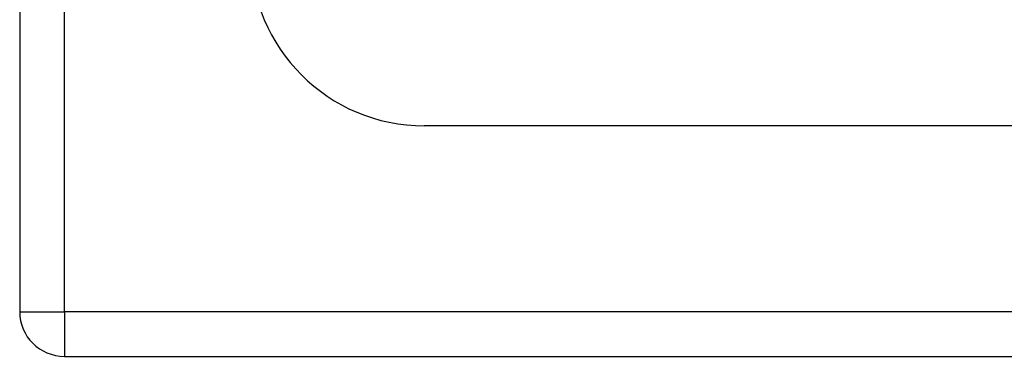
# Model space of a CAD drawing. Header units: inches. Extents: x 17 to 237, y 17 to 149.
# Tile 3 of 118: x 105.836 to 108.019, y 66.166 to 66.914. Entities that reach past the tile are written whole.
import ezdxf

# ---------------------------------------------------------------- set-up
doc = ezdxf.new("R2010")
doc.units = ezdxf.units.IN
doc.header["$MEASUREMENT"] = 0
doc.layers.add('Visible Edges(ANSI)', color=7, linetype='Continuous', lineweight=25)
doc.layers.add('Visible Tangent Edges(ANSI)', color=7, linetype='Continuous', lineweight=25)

msp = doc.modelspace()

# ---------------------------------------------------------------- linework, layer by layer
at = {"layer": 'Visible Edges(ANSI)'}
for p, q in [((105.8357, 102.0672), (105.8357, 66.2652)), ((140.9385, 66.678), (106.7328, 66.678)), ((105.9347, 66.1662), (141.7367, 66.1662))]:
    msp.add_line(p, q, dxfattribs=at)
for centre, radius in [((106.7328, 67.0633), 0.3853), ((105.9347, 66.2652), 0.099)]:
    msp.add_arc(centre, radius, 180, 270, dxfattribs=at)
at = {"layer": 'Visible Tangent Edges(ANSI)'}
for p, q in [((105.9347, 66.2652), (105.9347, 102.0672)), ((105.8357, 66.2652), (105.9347, 66.2652)), ((141.7367, 66.2652), (105.9347, 66.2652)), ((105.9347, 66.2652), (105.9347, 66.1662))]:
    msp.add_line(p, q, dxfattribs=at)

doc.saveas('drawing.dxf')
